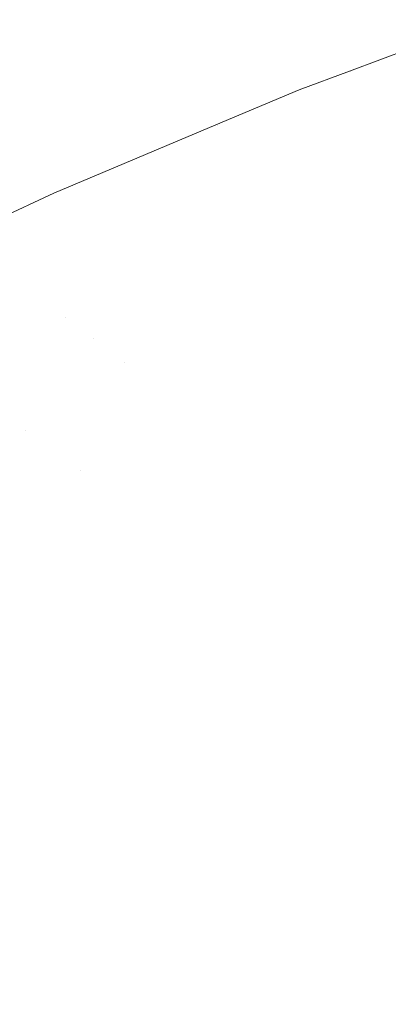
# Model space of a CAD drawing. Header units: centimetres. Extents: x -44.1 to 45.2, y 4.2 to 6.
# Tile 87 of 256: x -44.0202 to -44.0093, y 5.9562 to 5.9855. Entities that reach past the tile are written whole.
import ezdxf

# ---------------------------------------------------------------- set-up
doc = ezdxf.new("R2010")
doc.units = ezdxf.units.CM
doc.header["$LTSCALE"] = 2.54
doc.layers.add('Lucido design-1', color=7, linetype='Continuous')

# ---------------------------------------------------------------- blocks, each defined once
blk = doc.blocks.new('Gruppo-4-1')
at = {"color": 7, "linetype": 'Continuous', "lineweight": 9}
for points, invisible_edges in [([(-44.010371, 5.983972, -2276.319046), (-44.006287, 5.98551, -2276.319046), (-44.006317, 5.985519, -2276.32217), (-44.010407, 5.983988, -2276.32217)], 11), ([(-44.006317, 5.985519, -2276.92217), (-44.010407, 5.983988, -2276.92217), (-44.010407, 5.983988, -2276.32217), (-44.006317, 5.985519, -2276.32217)], 10), ([(-44.010407, 5.983988, -2276.92217), (-44.006317, 5.985519, -2276.92217), (-44.006287, 5.98551, -2276.925294), (-44.010371, 5.983972, -2276.925294)], 14), ([(-44.010238, 5.983849, -2276.315926), (-44.006159, 5.985385, -2276.315926), (-44.006287, 5.98551, -2276.319046), (-44.010371, 5.983972, -2276.319046)], 15), ([(-44.010371, 5.983972, -2276.925294), (-44.006287, 5.98551, -2276.925294), (-44.006159, 5.985385, -2276.928414), (-44.010238, 5.983849, -2276.928414)], 15), ([(-44.010015, 5.983645, -2276.312816), (-44.005946, 5.985177, -2276.312816), (-44.006159, 5.985385, -2276.315926), (-44.010238, 5.983849, -2276.315926)], 15), ([(-44.010238, 5.983849, -2276.928414), (-44.006159, 5.985385, -2276.928414), (-44.005946, 5.985177, -2276.931524), (-44.010015, 5.983645, -2276.931524)], 15), ([(-44.009705, 5.983361, -2276.309719), (-44.00565, 5.984887, -2276.309719), (-44.005946, 5.985177, -2276.312816), (-44.010015, 5.983645, -2276.312816)], 15), ([(-44.010015, 5.983645, -2276.931524), (-44.005946, 5.985177, -2276.931524), (-44.00565, 5.984887, -2276.934621), (-44.009705, 5.983361, -2276.934621)], 15), ([(-44.009307, 5.982996, -2276.30664), (-44.00527, 5.984516, -2276.30664), (-44.00565, 5.984887, -2276.309719), (-44.009705, 5.983361, -2276.309719)], 15), ([(-44.009705, 5.983361, -2276.934621), (-44.00565, 5.984887, -2276.934621), (-44.00527, 5.984516, -2276.9377), (-44.009307, 5.982996, -2276.9377)], 15), ([(-44.008823, 5.982553, -2276.303583), (-44.004808, 5.984064, -2276.303583), (-44.00527, 5.984516, -2276.30664), (-44.009307, 5.982996, -2276.30664)], 15), ([(-44.009307, 5.982996, -2276.9377), (-44.00527, 5.984516, -2276.9377), (-44.004808, 5.984064, -2276.940757), (-44.008823, 5.982553, -2276.940757)], 15), ([(-44.014346, 5.982378, -2276.319046), (-44.010371, 5.983972, -2276.319046), (-44.011906, 5.983427, -2276.32217)], 11), ([(-44.010371, 5.983972, -2276.319046), (-44.014346, 5.982378, -2276.319046), (-44.014207, 5.982258, -2276.315926), (-44.010238, 5.983849, -2276.315926)], 15), ([(-44.011906, 5.983427, -2276.92217), (-44.010371, 5.983972, -2276.925294), (-44.014346, 5.982378, -2276.925294)], 11), ([(-44.010238, 5.983849, -2276.928414), (-44.014207, 5.982258, -2276.928414), (-44.014346, 5.982378, -2276.925294), (-44.010371, 5.983972, -2276.925294)], 15), ([(-44.010238, 5.983849, -2276.315926), (-44.014207, 5.982258, -2276.315926), (-44.013975, 5.982058, -2276.312816), (-44.010015, 5.983645, -2276.312816)], 15), ([(-44.010015, 5.983645, -2276.931524), (-44.013975, 5.982058, -2276.931524), (-44.014207, 5.982258, -2276.928414), (-44.010238, 5.983849, -2276.928414)], 15), ([(-44.010371, 5.983972, -2276.319046), (-44.010407, 5.983988, -2276.32217), (-44.011906, 5.983427, -2276.32217)], 9), ([(-44.010407, 5.983988, -2276.92217), (-44.011906, 5.983427, -2276.92217), (-44.011906, 5.983427, -2276.32217), (-44.010407, 5.983988, -2276.32217)], 10), ([(-44.011906, 5.983427, -2276.92217), (-44.010407, 5.983988, -2276.92217), (-44.010371, 5.983972, -2276.925294)], 10), ([(-44.010015, 5.983645, -2276.312816), (-44.013975, 5.982058, -2276.312816), (-44.01365, 5.981779, -2276.309719), (-44.009705, 5.983361, -2276.309719)], 15), ([(-44.009705, 5.983361, -2276.934621), (-44.01365, 5.981779, -2276.934621), (-44.013975, 5.982058, -2276.931524), (-44.010015, 5.983645, -2276.931524)], 15), ([(-44.011906, 5.983427, -2276.32217), (-44.014379, 5.982385, -2276.32217), (-44.014346, 5.982378, -2276.319046)], 10), ([(-44.014379, 5.982385, -2276.32217), (-44.011906, 5.983427, -2276.32217), (-44.011906, 5.983427, -2276.92217), (-44.014379, 5.982385, -2276.92217)], 10), ([(-44.014346, 5.982378, -2276.925294), (-44.014379, 5.982385, -2276.92217), (-44.011906, 5.983427, -2276.92217)], 9), ([(-44.009705, 5.983361, -2276.309719), (-44.01365, 5.981779, -2276.309719), (-44.013235, 5.981421, -2276.30664), (-44.009307, 5.982996, -2276.30664)], 15), ([(-44.009307, 5.982996, -2276.9377), (-44.013235, 5.981421, -2276.9377), (-44.01365, 5.981779, -2276.934621), (-44.009705, 5.983361, -2276.934621)], 15), ([(-44.009307, 5.982996, -2276.30664), (-44.013235, 5.981421, -2276.30664), (-44.012731, 5.980986, -2276.303583), (-44.008823, 5.982553, -2276.303583)], 15), ([(-44.008823, 5.982553, -2276.940757), (-44.012731, 5.980986, -2276.940757), (-44.013235, 5.981421, -2276.9377), (-44.009307, 5.982996, -2276.9377)], 15), ([(-44.018209, 5.980733, -2276.319046), (-44.014346, 5.982378, -2276.319046), (-44.014379, 5.982385, -2276.32217), (-44.019196, 5.980357, -2276.32217)], 11), ([(-44.014379, 5.982385, -2276.92217), (-44.019196, 5.980357, -2276.92217), (-44.019196, 5.980357, -2276.32217), (-44.014379, 5.982385, -2276.32217)], 10), ([(-44.019196, 5.980357, -2276.92217), (-44.014379, 5.982385, -2276.92217), (-44.014346, 5.982378, -2276.925294), (-44.018209, 5.980733, -2276.925294)], 14), ([(-44.018064, 5.980615, -2276.315926), (-44.014207, 5.982258, -2276.315926), (-44.014346, 5.982378, -2276.319046), (-44.018209, 5.980733, -2276.319046)], 15), ([(-44.018209, 5.980733, -2276.925294), (-44.014346, 5.982378, -2276.925294), (-44.014207, 5.982258, -2276.928414), (-44.018064, 5.980615, -2276.928414)], 15), ([(-44.008823, 5.982553, -2276.303583), (-44.012731, 5.980986, -2276.303583), (-44.012137, 5.980475, -2276.300554), (-44.008255, 5.982031, -2276.300554)], 15), ([(-44.008255, 5.982031, -2276.943786), (-44.012137, 5.980475, -2276.943786), (-44.012731, 5.980986, -2276.940757), (-44.008823, 5.982553, -2276.940757)], 15), ([(-44.017822, 5.980419, -2276.312816), (-44.013975, 5.982058, -2276.312816), (-44.014207, 5.982258, -2276.315926), (-44.018064, 5.980615, -2276.315926)], 15), ([(-44.018064, 5.980615, -2276.928414), (-44.014207, 5.982258, -2276.928414), (-44.013975, 5.982058, -2276.931524), (-44.017822, 5.980419, -2276.931524)], 15), ([(-44.017485, 5.980145, -2276.309719), (-44.01365, 5.981779, -2276.309719), (-44.013975, 5.982058, -2276.312816), (-44.017822, 5.980419, -2276.312816)], 15), ([(-44.017822, 5.980419, -2276.931524), (-44.013975, 5.982058, -2276.931524), (-44.01365, 5.981779, -2276.934621), (-44.017485, 5.980145, -2276.934621)], 15), ([(-44.017053, 5.979794, -2276.30664), (-44.013235, 5.981421, -2276.30664), (-44.01365, 5.981779, -2276.309719), (-44.017485, 5.980145, -2276.309719)], 15), ([(-44.017485, 5.980145, -2276.934621), (-44.01365, 5.981779, -2276.934621), (-44.013235, 5.981421, -2276.9377), (-44.017053, 5.979794, -2276.9377)], 15), ([(-44.008255, 5.982031, -2276.300554), (-44.012137, 5.980475, -2276.300554), (-44.011458, 5.979889, -2276.297555), (-44.007603, 5.981434, -2276.297555)], 15), ([(-44.007603, 5.981434, -2276.946785), (-44.011458, 5.979889, -2276.946785), (-44.012137, 5.980475, -2276.943786), (-44.008255, 5.982031, -2276.943786)], 15), ([(-44.016528, 5.979368, -2276.303583), (-44.012731, 5.980986, -2276.303583), (-44.013235, 5.981421, -2276.30664), (-44.017053, 5.979794, -2276.30664)], 15), ([(-44.017053, 5.979794, -2276.9377), (-44.013235, 5.981421, -2276.9377), (-44.012731, 5.980986, -2276.940757), (-44.016528, 5.979368, -2276.940757)], 15), ([(-44.007603, 5.981434, -2276.297555), (-44.011458, 5.979889, -2276.297555), (-44.010693, 5.97923, -2276.29459), (-44.00687, 5.980763, -2276.29459)], 15), ([(-44.00687, 5.980763, -2276.94975), (-44.010693, 5.97923, -2276.94975), (-44.011458, 5.979889, -2276.946785), (-44.007603, 5.981434, -2276.946785)], 15), ([(-44.015911, 5.978867, -2276.300554), (-44.012137, 5.980475, -2276.300554), (-44.012731, 5.980986, -2276.303583), (-44.016528, 5.979368, -2276.303583)], 15), ([(-44.016528, 5.979368, -2276.940757), (-44.012731, 5.980986, -2276.940757), (-44.012137, 5.980475, -2276.943786), (-44.015911, 5.978867, -2276.943786)], 15), ([(-44.021958, 5.979038, -2276.319046), (-44.018209, 5.980733, -2276.319046), (-44.019196, 5.980357, -2276.32217)], 11), ([(-44.018209, 5.980733, -2276.319046), (-44.021958, 5.979038, -2276.319046), (-44.021807, 5.978923, -2276.315926), (-44.018064, 5.980615, -2276.315926)], 15), ([(-44.019196, 5.980357, -2276.92217), (-44.018209, 5.980733, -2276.925294), (-44.021958, 5.979038, -2276.925294)], 11), ([(-44.018064, 5.980615, -2276.928414), (-44.021807, 5.978923, -2276.928414), (-44.021958, 5.979038, -2276.925294), (-44.018209, 5.980733, -2276.925294)], 15), ([(-44.018064, 5.980615, -2276.315926), (-44.021807, 5.978923, -2276.315926), (-44.021556, 5.978731, -2276.312816), (-44.017822, 5.980419, -2276.312816)], 15), ([(-44.017822, 5.980419, -2276.931524), (-44.021556, 5.978731, -2276.931524), (-44.021807, 5.978923, -2276.928414), (-44.018064, 5.980615, -2276.928414)], 15), ([(-44.00687, 5.980763, -2276.29459), (-44.010693, 5.97923, -2276.29459), (-44.009846, 5.9785, -2276.291665), (-44.006058, 5.980018, -2276.291665)], 15), ([(-44.006058, 5.980018, -2276.952675), (-44.009846, 5.9785, -2276.952675), (-44.010693, 5.97923, -2276.94975), (-44.00687, 5.980763, -2276.94975)], 15), ([(-44.019196, 5.980357, -2276.32217), (-44.021993, 5.979044, -2276.32217), (-44.021958, 5.979038, -2276.319046)], 10), ([(-44.021993, 5.979044, -2276.32217), (-44.019196, 5.980357, -2276.32217), (-44.019196, 5.980357, -2276.92217), (-44.021993, 5.979044, -2276.92217)], 10), ([(-44.021958, 5.979038, -2276.925294), (-44.021993, 5.979044, -2276.92217), (-44.019196, 5.980357, -2276.92217)], 9), ([(-44.017822, 5.980419, -2276.312816), (-44.021556, 5.978731, -2276.312816), (-44.021206, 5.978463, -2276.309719), (-44.017485, 5.980145, -2276.309719)], 15), ([(-44.017485, 5.980145, -2276.934621), (-44.021206, 5.978463, -2276.934621), (-44.021556, 5.978731, -2276.931524), (-44.017822, 5.980419, -2276.931524)], 15), ([(-44.015203, 5.978293, -2276.297555), (-44.011458, 5.979889, -2276.297555), (-44.012137, 5.980475, -2276.300554), (-44.015911, 5.978867, -2276.300554)], 15), ([(-44.015911, 5.978867, -2276.943786), (-44.012137, 5.980475, -2276.943786), (-44.011458, 5.979889, -2276.946785), (-44.015203, 5.978293, -2276.946785)], 15), ([(-44.017485, 5.980145, -2276.309719), (-44.021206, 5.978463, -2276.309719), (-44.020758, 5.97812, -2276.30664), (-44.017053, 5.979794, -2276.30664)], 15), ([(-44.017053, 5.979794, -2276.9377), (-44.020758, 5.97812, -2276.9377), (-44.021206, 5.978463, -2276.934621), (-44.017485, 5.980145, -2276.934621)], 15), ([(-44.006058, 5.980018, -2276.291665), (-44.009846, 5.9785, -2276.291665), (-44.008918, 5.977701, -2276.288781), (-44.00517, 5.979204, -2276.288781)], 15), ([(-44.00517, 5.979204, -2276.955559), (-44.008918, 5.977701, -2276.955559), (-44.009846, 5.9785, -2276.952675), (-44.006058, 5.980018, -2276.952675)], 15), ([(-44.017053, 5.979794, -2276.30664), (-44.020758, 5.97812, -2276.30664), (-44.020213, 5.977702, -2276.303583), (-44.016528, 5.979368, -2276.303583)], 15), ([(-44.016528, 5.979368, -2276.940757), (-44.020213, 5.977702, -2276.940757), (-44.020758, 5.97812, -2276.9377), (-44.017053, 5.979794, -2276.9377)], 15), ([(-44.014408, 5.977647, -2276.29459), (-44.010693, 5.97923, -2276.29459), (-44.011458, 5.979889, -2276.297555), (-44.015203, 5.978293, -2276.297555)], 15), ([(-44.015203, 5.978293, -2276.946785), (-44.011458, 5.979889, -2276.946785), (-44.010693, 5.97923, -2276.94975), (-44.014408, 5.977647, -2276.94975)], 15), ([(-44.016528, 5.979368, -2276.303583), (-44.020213, 5.977702, -2276.303583), (-44.019573, 5.977212, -2276.300554), (-44.015911, 5.978867, -2276.300554)], 15), ([(-44.015911, 5.978867, -2276.943786), (-44.019573, 5.977212, -2276.943786), (-44.020213, 5.977702, -2276.940757), (-44.016528, 5.979368, -2276.940757)], 15), ([(-44.013526, 5.976932, -2276.291665), (-44.009846, 5.9785, -2276.291665), (-44.010693, 5.97923, -2276.29459), (-44.014408, 5.977647, -2276.29459)], 15), ([(-44.014408, 5.977647, -2276.94975), (-44.010693, 5.97923, -2276.94975), (-44.009846, 5.9785, -2276.952675), (-44.013526, 5.976932, -2276.952675)], 15), ([(-44.015911, 5.978867, -2276.300554), (-44.019573, 5.977212, -2276.300554), (-44.018838, 5.97665, -2276.297555), (-44.015203, 5.978293, -2276.297555)], 15), ([(-44.015203, 5.978293, -2276.946785), (-44.018838, 5.97665, -2276.946785), (-44.019573, 5.977212, -2276.943786), (-44.015911, 5.978867, -2276.943786)], 15), ([(-44.015203, 5.978293, -2276.297555), (-44.018838, 5.97665, -2276.297555), (-44.018013, 5.976018, -2276.29459), (-44.014408, 5.977647, -2276.29459)], 15), ([(-44.014408, 5.977647, -2276.94975), (-44.018013, 5.976018, -2276.94975), (-44.018838, 5.97665, -2276.946785), (-44.015203, 5.978293, -2276.946785)], 15), ([(-44.012561, 5.976149, -2276.288781), (-44.008918, 5.977701, -2276.288781), (-44.009846, 5.9785, -2276.291665), (-44.013526, 5.976932, -2276.291665)], 15), ([(-44.013526, 5.976932, -2276.952675), (-44.009846, 5.9785, -2276.952675), (-44.008918, 5.977701, -2276.955559), (-44.012561, 5.976149, -2276.955559)], 15), ([(-44.020758, 5.97812, -2276.9377), (-44.020213, 5.977702, -2276.940757), (-44.023784, 5.975992, -2276.940757), (-44.024349, 5.976401, -2276.9377)], 15), ([(-44.023121, 5.975513, -2276.943786), (-44.023784, 5.975992, -2276.940757), (-44.020213, 5.977702, -2276.940757), (-44.019573, 5.977212, -2276.943786)], 15), ([(-44.023465, 5.975762, -2276.302065), (-44.023121, 5.975513, -2276.300554), (-44.019573, 5.977212, -2276.300554), (-44.020213, 5.977702, -2276.303583)], 15), ([(-44.011515, 5.9753, -2276.285944), (-44.007913, 5.976835, -2276.285944), (-44.008918, 5.977701, -2276.288781), (-44.012561, 5.976149, -2276.288781)], 15), ([(-44.012561, 5.976149, -2276.955559), (-44.008918, 5.977701, -2276.955559), (-44.007913, 5.976835, -2276.958396), (-44.011515, 5.9753, -2276.958396)], 15), ([(-44.014408, 5.977647, -2276.29459), (-44.018013, 5.976018, -2276.29459), (-44.017098, 5.975318, -2276.291665), (-44.013526, 5.976932, -2276.291665)], 15), ([(-44.013526, 5.976932, -2276.952675), (-44.017098, 5.975318, -2276.952675), (-44.018013, 5.976018, -2276.94975), (-44.014408, 5.977647, -2276.94975)], 15), ([(-44.019573, 5.977212, -2276.300554), (-44.023121, 5.975513, -2276.300554), (-44.022753, 5.975247, -2276.29905)], 11), ([(-44.019573, 5.977212, -2276.943786), (-44.018838, 5.97665, -2276.946785), (-44.022361, 5.974963, -2276.946785), (-44.023121, 5.975513, -2276.943786)], 15), ([(-44.022753, 5.975247, -2276.29905), (-44.022361, 5.974963, -2276.297555), (-44.018838, 5.97665, -2276.297555), (-44.019573, 5.977212, -2276.300554)], 15), ([(-44.013526, 5.976932, -2276.291665), (-44.017098, 5.975318, -2276.291665), (-44.016096, 5.974551, -2276.288781), (-44.012561, 5.976149, -2276.288781)], 15), ([(-44.012561, 5.976149, -2276.955559), (-44.016096, 5.974551, -2276.955559), (-44.017098, 5.975318, -2276.952675), (-44.013526, 5.976932, -2276.952675)], 15), ([(-44.010391, 5.974388, -2276.283155), (-44.006833, 5.975904, -2276.283155), (-44.007913, 5.976835, -2276.285944), (-44.011515, 5.9753, -2276.285944)], 15), ([(-44.011515, 5.9753, -2276.958396), (-44.007913, 5.976835, -2276.958396), (-44.006833, 5.975904, -2276.961185), (-44.010391, 5.974388, -2276.961185)], 15), ([(-44.018838, 5.97665, -2276.297555), (-44.022361, 5.974963, -2276.297555), (-44.021945, 5.974663, -2276.296068)], 11), ([(-44.021945, 5.974663, -2276.948272), (-44.022361, 5.974963, -2276.946785), (-44.018838, 5.97665, -2276.946785)], 11), ([(-44.021945, 5.974663, -2276.296068), (-44.021506, 5.974345, -2276.29459), (-44.018013, 5.976018, -2276.29459), (-44.018838, 5.97665, -2276.297555)], 15), ([(-44.018838, 5.97665, -2276.946785), (-44.018013, 5.976018, -2276.94975), (-44.021506, 5.974345, -2276.94975), (-44.021945, 5.974663, -2276.948272)], 15), ([(-44.018013, 5.976018, -2276.29459), (-44.021506, 5.974345, -2276.29459), (-44.021044, 5.974011, -2276.293122)], 11), ([(-44.021044, 5.974011, -2276.951217), (-44.021506, 5.974345, -2276.94975), (-44.018013, 5.976018, -2276.94975)], 11), ([(-44.021044, 5.974011, -2276.293122), (-44.020559, 5.97366, -2276.291665), (-44.017098, 5.975318, -2276.291665), (-44.018013, 5.976018, -2276.29459)], 15), ([(-44.018013, 5.976018, -2276.94975), (-44.017098, 5.975318, -2276.952675), (-44.020559, 5.97366, -2276.952675), (-44.021044, 5.974011, -2276.951217)], 15), ([(-44.012561, 5.976149, -2276.288781), (-44.016096, 5.974551, -2276.288781), (-44.015011, 5.97372, -2276.285944), (-44.011515, 5.9753, -2276.285944)], 15), ([(-44.011515, 5.9753, -2276.958396), (-44.015011, 5.97372, -2276.958396), (-44.016096, 5.974551, -2276.955559), (-44.012561, 5.976149, -2276.955559)], 15), ([(-44.009192, 5.973414, -2276.280418), (-44.00568, 5.97491, -2276.280418), (-44.006833, 5.975904, -2276.283155), (-44.010391, 5.974388, -2276.283155)], 15), ([(-44.010391, 5.974388, -2276.961185), (-44.006833, 5.975904, -2276.961185), (-44.00568, 5.97491, -2276.963922), (-44.009192, 5.973414, -2276.963922)], 15), ([(-44.017098, 5.975318, -2276.291665), (-44.020559, 5.97366, -2276.291665), (-44.020052, 5.973293, -2276.290218)], 11), ([(-44.020052, 5.973293, -2276.954122), (-44.020559, 5.97366, -2276.952675), (-44.017098, 5.975318, -2276.952675)], 11), ([(-44.020052, 5.973293, -2276.290218), (-44.019522, 5.97291, -2276.288781), (-44.016096, 5.974551, -2276.288781), (-44.017098, 5.975318, -2276.291665)], 15), ([(-44.017098, 5.975318, -2276.952675), (-44.016096, 5.974551, -2276.955559), (-44.019522, 5.97291, -2276.955559), (-44.020052, 5.973293, -2276.954122)], 15), ([(-44.011515, 5.9753, -2276.285944), (-44.015011, 5.97372, -2276.285944), (-44.013844, 5.972827, -2276.283155), (-44.010391, 5.974388, -2276.283155)], 15), ([(-44.010391, 5.974388, -2276.961185), (-44.013844, 5.972827, -2276.961185), (-44.015011, 5.97372, -2276.958396), (-44.011515, 5.9753, -2276.958396)], 15), ([(-44.018399, 5.972098, -2276.285944), (-44.015011, 5.97372, -2276.285944), (-44.016096, 5.974551, -2276.288781), (-44.019522, 5.97291, -2276.288781)], 15), ([(-44.019522, 5.97291, -2276.955559), (-44.016096, 5.974551, -2276.955559), (-44.015011, 5.97372, -2276.958396), (-44.018399, 5.972098, -2276.958396)], 15), ([(-44.010391, 5.974388, -2276.283155), (-44.013844, 5.972827, -2276.283155), (-44.0126, 5.971874, -2276.280418), (-44.009192, 5.973414, -2276.280418)], 15), ([(-44.009192, 5.973414, -2276.963922), (-44.0126, 5.971874, -2276.963922), (-44.013844, 5.972827, -2276.961185), (-44.010391, 5.974388, -2276.961185)], 15), ([(-44.020052, 5.973293, -2276.290218), (-44.020559, 5.97366, -2276.291665), (-44.023909, 5.971963, -2276.291665), (-44.023385, 5.971605, -2276.290218)], 15), ([(-44.023385, 5.971605, -2276.954122), (-44.023909, 5.971963, -2276.952675), (-44.020559, 5.97366, -2276.952675), (-44.020052, 5.973293, -2276.954122)], 15), ([(-44.017191, 5.971224, -2276.283155), (-44.013844, 5.972827, -2276.283155), (-44.015011, 5.97372, -2276.285944), (-44.018399, 5.972098, -2276.285944)], 15), ([(-44.018399, 5.972098, -2276.958396), (-44.015011, 5.97372, -2276.958396), (-44.013844, 5.972827, -2276.961185), (-44.017191, 5.971224, -2276.961185)], 15), ([(-44.023385, 5.971605, -2276.290218), (-44.022838, 5.971231, -2276.288781), (-44.019522, 5.97291, -2276.288781), (-44.020052, 5.973293, -2276.290218)], 15), ([(-44.020052, 5.973293, -2276.954122), (-44.019522, 5.97291, -2276.955559), (-44.022838, 5.971231, -2276.955559), (-44.023385, 5.971605, -2276.954122)], 15), ([(-44.009192, 5.973414, -2276.280418), (-44.0126, 5.971874, -2276.280418), (-44.01128, 5.970863, -2276.277736), (-44.00792, 5.972382, -2276.277736)], 15), ([(-44.00792, 5.972382, -2276.966604), (-44.01128, 5.970863, -2276.966604), (-44.0126, 5.971874, -2276.963922), (-44.009192, 5.973414, -2276.963922)], 15), ([(-44.019522, 5.97291, -2276.288781), (-44.022838, 5.971231, -2276.288781), (-44.022269, 5.970841, -2276.287357)], 11), ([(-44.018399, 5.972098, -2276.958396), (-44.021677, 5.970437, -2276.958396), (-44.022838, 5.971231, -2276.955559), (-44.019522, 5.97291, -2276.955559)], 15), ([(-44.022269, 5.970841, -2276.287357), (-44.021677, 5.970437, -2276.285944), (-44.018399, 5.972098, -2276.285944), (-44.019522, 5.97291, -2276.288781)], 15), ([(-44.015902, 5.970292, -2276.280418), (-44.0126, 5.971874, -2276.280418), (-44.013844, 5.972827, -2276.283155), (-44.017191, 5.971224, -2276.283155)], 15), ([(-44.017191, 5.971224, -2276.961185), (-44.013844, 5.972827, -2276.961185), (-44.0126, 5.971874, -2276.963922), (-44.015902, 5.970292, -2276.963922)], 15), ([(-44.00792, 5.972382, -2276.277736), (-44.01128, 5.970863, -2276.277736), (-44.009889, 5.969798, -2276.275111), (-44.00658, 5.971294, -2276.275111)], 15), ([(-44.00658, 5.971294, -2276.969229), (-44.009889, 5.969798, -2276.969229), (-44.01128, 5.970863, -2276.966604), (-44.00792, 5.972382, -2276.966604)], 15), ([(-44.018399, 5.972098, -2276.285944), (-44.021677, 5.970437, -2276.285944), (-44.021064, 5.970018, -2276.284543)], 11), ([(-44.021064, 5.970018, -2276.959797), (-44.021677, 5.970437, -2276.958396), (-44.018399, 5.972098, -2276.958396)], 11), ([(-44.021064, 5.970018, -2276.284543), (-44.020429, 5.969584, -2276.283155), (-44.017191, 5.971224, -2276.283155), (-44.018399, 5.972098, -2276.285944)], 15), ([(-44.018399, 5.972098, -2276.958396), (-44.017191, 5.971224, -2276.961185), (-44.020429, 5.969584, -2276.961185), (-44.021064, 5.970018, -2276.959797)], 15), ([(-44.014536, 5.969304, -2276.277736), (-44.01128, 5.970863, -2276.277736), (-44.0126, 5.971874, -2276.280418), (-44.015902, 5.970292, -2276.280418)], 15), ([(-44.015902, 5.970292, -2276.963922), (-44.0126, 5.971874, -2276.963922), (-44.01128, 5.970863, -2276.966604), (-44.014536, 5.969304, -2276.966604)], 15), ([(-44.017191, 5.971224, -2276.283155), (-44.020429, 5.969584, -2276.283155), (-44.019098, 5.968673, -2276.280418), (-44.015902, 5.970292, -2276.280418)], 15), ([(-44.015902, 5.970292, -2276.963922), (-44.019098, 5.968673, -2276.963922), (-44.020429, 5.969584, -2276.961185), (-44.017191, 5.971224, -2276.961185)], 15), ([(-44.00658, 5.971294, -2276.275111), (-44.009889, 5.969798, -2276.275111), (-44.00843, 5.968681, -2276.272546), (-44.005173, 5.970153, -2276.272546)], 15), ([(-44.005173, 5.970153, -2276.971794), (-44.00843, 5.968681, -2276.971794), (-44.009889, 5.969798, -2276.969229), (-44.00658, 5.971294, -2276.969229)], 15), ([(-44.013096, 5.968263, -2276.275111), (-44.009889, 5.969798, -2276.275111), (-44.01128, 5.970863, -2276.277736), (-44.014536, 5.969304, -2276.277736)], 15), ([(-44.014536, 5.969304, -2276.966604), (-44.01128, 5.970863, -2276.966604), (-44.009889, 5.969798, -2276.969229), (-44.013096, 5.968263, -2276.969229)], 15), ([(-44.015902, 5.970292, -2276.280418), (-44.019098, 5.968673, -2276.280418), (-44.017687, 5.967708, -2276.277736), (-44.014536, 5.969304, -2276.277736)], 15), ([(-44.014536, 5.969304, -2276.966604), (-44.017687, 5.967708, -2276.966604), (-44.019098, 5.968673, -2276.963922), (-44.015902, 5.970292, -2276.963922)], 15), ([(-44.011585, 5.96717, -2276.272546), (-44.00843, 5.968681, -2276.272546), (-44.009889, 5.969798, -2276.275111), (-44.013096, 5.968263, -2276.275111)], 15), ([(-44.013096, 5.968263, -2276.969229), (-44.009889, 5.969798, -2276.969229), (-44.00843, 5.968681, -2276.971794), (-44.011585, 5.96717, -2276.971794)], 15), ([(-44.022884, 5.967471, -2276.28178), (-44.022187, 5.96702, -2276.280418), (-44.019098, 5.968673, -2276.280418), (-44.020429, 5.969584, -2276.283155)], 15), ([(-44.020429, 5.969584, -2276.961185), (-44.019098, 5.968673, -2276.963922), (-44.022187, 5.96702, -2276.963922), (-44.022884, 5.967471, -2276.96256)], 15), ([(-44.014536, 5.969304, -2276.277736), (-44.017687, 5.967708, -2276.277736), (-44.016199, 5.966691, -2276.275111), (-44.013096, 5.968263, -2276.275111)], 15), ([(-44.013096, 5.968263, -2276.969229), (-44.016199, 5.966691, -2276.969229), (-44.017687, 5.967708, -2276.966604), (-44.014536, 5.969304, -2276.966604)], 15), ([(-44.020732, 5.966078, -2276.277736), (-44.017687, 5.967708, -2276.277736), (-44.019098, 5.968673, -2276.280418), (-44.022187, 5.96702, -2276.280418)], 15), ([(-44.022187, 5.96702, -2276.963922), (-44.019098, 5.968673, -2276.963922), (-44.017687, 5.967708, -2276.966604), (-44.020732, 5.966078, -2276.966604)], 15), ([(-44.010007, 5.966029, -2276.270043), (-44.006906, 5.967515, -2276.270043), (-44.00843, 5.968681, -2276.272546), (-44.011585, 5.96717, -2276.272546)], 15), ([(-44.011585, 5.96717, -2276.971794), (-44.00843, 5.968681, -2276.971794), (-44.006906, 5.967515, -2276.974297), (-44.010007, 5.966029, -2276.974297)], 15), ([(-44.013096, 5.968263, -2276.275111), (-44.016199, 5.966691, -2276.275111), (-44.014639, 5.965623, -2276.272546), (-44.011585, 5.96717, -2276.272546)], 15), ([(-44.011585, 5.96717, -2276.971794), (-44.014639, 5.965623, -2276.971794), (-44.016199, 5.966691, -2276.969229), (-44.013096, 5.968263, -2276.969229)], 15), ([(-44.019199, 5.965085, -2276.275111), (-44.016199, 5.966691, -2276.275111), (-44.017687, 5.967708, -2276.277736), (-44.020732, 5.966078, -2276.277736)], 15), ([(-44.020732, 5.966078, -2276.966604), (-44.017687, 5.967708, -2276.966604), (-44.016199, 5.966691, -2276.969229), (-44.019199, 5.965085, -2276.969229)], 15), ([(-44.008367, 5.964843, -2276.267604), (-44.005321, 5.966301, -2276.267604), (-44.006906, 5.967515, -2276.270043), (-44.010007, 5.966029, -2276.270043)], 15), ([(-44.010007, 5.966029, -2276.974297), (-44.006906, 5.967515, -2276.974297), (-44.005321, 5.966301, -2276.976736), (-44.008367, 5.964843, -2276.976736)], 15), ([(-44.011585, 5.96717, -2276.272546), (-44.014639, 5.965623, -2276.272546), (-44.013009, 5.964509, -2276.270043), (-44.010007, 5.966029, -2276.270043)], 15), ([(-44.010007, 5.966029, -2276.974297), (-44.013009, 5.964509, -2276.974297), (-44.014639, 5.965623, -2276.971794), (-44.011585, 5.96717, -2276.971794)], 15), ([(-44.01759, 5.964043, -2276.272546), (-44.014639, 5.965623, -2276.272546), (-44.016199, 5.966691, -2276.275111), (-44.019199, 5.965085, -2276.275111)], 15), ([(-44.019199, 5.965085, -2276.969229), (-44.016199, 5.966691, -2276.969229), (-44.014639, 5.965623, -2276.971794), (-44.01759, 5.964043, -2276.971794)], 15), ([(-44.020732, 5.966078, -2276.277736), (-44.023671, 5.964416, -2276.277736), (-44.022093, 5.963449, -2276.275111), (-44.019199, 5.965085, -2276.275111)], 15), ([(-44.019199, 5.965085, -2276.969229), (-44.022093, 5.963449, -2276.969229), (-44.023671, 5.964416, -2276.966604), (-44.020732, 5.966078, -2276.966604)], 15), ([(-44.010007, 5.966029, -2276.270043), (-44.013009, 5.964509, -2276.270043), (-44.011314, 5.96335, -2276.267604), (-44.008367, 5.964843, -2276.267604)], 15), ([(-44.008367, 5.964843, -2276.976736), (-44.011314, 5.96335, -2276.976736), (-44.013009, 5.964509, -2276.974297), (-44.010007, 5.966029, -2276.974297)], 15), ([(-44.01591, 5.962956, -2276.270043), (-44.013009, 5.964509, -2276.270043), (-44.014639, 5.965623, -2276.272546), (-44.01759, 5.964043, -2276.272546)], 15), ([(-44.01759, 5.964043, -2276.971794), (-44.014639, 5.965623, -2276.971794), (-44.013009, 5.964509, -2276.974297), (-44.01591, 5.962956, -2276.974297)], 15), ([(-44.019199, 5.965085, -2276.275111), (-44.022093, 5.963449, -2276.275111), (-44.020438, 5.962433, -2276.272546), (-44.01759, 5.964043, -2276.272546)], 15), ([(-44.01759, 5.964043, -2276.971794), (-44.020438, 5.962433, -2276.971794), (-44.022093, 5.963449, -2276.969229), (-44.019199, 5.965085, -2276.969229)], 15), ([(-44.008367, 5.964843, -2276.267604), (-44.011314, 5.96335, -2276.267604), (-44.009558, 5.962148, -2276.26523), (-44.006666, 5.963613, -2276.26523)], 15), ([(-44.006666, 5.963613, -2276.979109), (-44.009558, 5.962148, -2276.979109), (-44.011314, 5.96335, -2276.976736), (-44.008367, 5.964843, -2276.976736)], 15), ([(-44.014163, 5.961824, -2276.267604), (-44.011314, 5.96335, -2276.267604), (-44.013009, 5.964509, -2276.270043), (-44.01591, 5.962956, -2276.270043)], 15), ([(-44.01591, 5.962956, -2276.974297), (-44.013009, 5.964509, -2276.974297), (-44.011314, 5.96335, -2276.976736), (-44.014163, 5.961824, -2276.976736)], 15), ([(-44.01759, 5.964043, -2276.272546), (-44.020438, 5.962433, -2276.272546), (-44.018709, 5.961373, -2276.270043), (-44.01591, 5.962956, -2276.270043)], 15), ([(-44.01591, 5.962956, -2276.974297), (-44.018709, 5.961373, -2276.974297), (-44.020438, 5.962433, -2276.971794), (-44.01759, 5.964043, -2276.971794)], 15), ([(-44.006666, 5.963613, -2276.26523), (-44.009558, 5.962148, -2276.26523), (-44.007744, 5.960908, -2276.262924), (-44.00491, 5.962343, -2276.262924)], 15), ([(-44.00491, 5.962343, -2276.981416), (-44.007744, 5.960908, -2276.981416), (-44.009558, 5.962148, -2276.979109), (-44.006666, 5.963613, -2276.979109)], 15), ([(-44.012352, 5.960652, -2276.26523), (-44.009558, 5.962148, -2276.26523), (-44.011314, 5.96335, -2276.267604), (-44.014163, 5.961824, -2276.267604)], 15), ([(-44.014163, 5.961824, -2276.976736), (-44.011314, 5.96335, -2276.976736), (-44.009558, 5.962148, -2276.979109), (-44.012352, 5.960652, -2276.979109)], 15), ([(-44.01591, 5.962956, -2276.270043), (-44.018709, 5.961373, -2276.270043), (-44.016912, 5.96027, -2276.267604), (-44.014163, 5.961824, -2276.267604)], 15), ([(-44.014163, 5.961824, -2276.976736), (-44.016912, 5.96027, -2276.976736), (-44.018709, 5.961373, -2276.974297), (-44.01591, 5.962956, -2276.974297)], 15), ([(-44.021407, 5.959764, -2276.270043), (-44.018709, 5.961373, -2276.270043), (-44.020438, 5.962433, -2276.272546), (-44.023182, 5.960796, -2276.272546)], 15), ([(-44.023182, 5.960796, -2276.971794), (-44.020438, 5.962433, -2276.971794), (-44.018709, 5.961373, -2276.974297), (-44.021407, 5.959764, -2276.974297)], 15), ([(-44.010482, 5.959442, -2276.262924), (-44.007744, 5.960908, -2276.262924), (-44.009558, 5.962148, -2276.26523), (-44.012352, 5.960652, -2276.26523)], 15), ([(-44.012352, 5.960652, -2276.979109), (-44.009558, 5.962148, -2276.979109), (-44.007744, 5.960908, -2276.981416), (-44.010482, 5.959442, -2276.981416)], 15), ([(-44.014163, 5.961824, -2276.267604), (-44.016912, 5.96027, -2276.267604), (-44.015049, 5.959128, -2276.26523), (-44.012352, 5.960652, -2276.26523)], 15), ([(-44.012352, 5.960652, -2276.979109), (-44.015049, 5.959128, -2276.979109), (-44.016912, 5.96027, -2276.976736), (-44.014163, 5.961824, -2276.976736)], 15), ([(-44.019561, 5.95869, -2276.267604), (-44.016912, 5.96027, -2276.267604), (-44.018709, 5.961373, -2276.270043), (-44.021407, 5.959764, -2276.270043)], 15), ([(-44.021407, 5.959764, -2276.974297), (-44.018709, 5.961373, -2276.974297), (-44.016912, 5.96027, -2276.976736), (-44.019561, 5.95869, -2276.976736)], 15), ([(-44.012352, 5.960652, -2276.26523), (-44.015049, 5.959128, -2276.26523), (-44.013125, 5.957948, -2276.262924), (-44.010482, 5.959442, -2276.262924)], 15), ([(-44.010482, 5.959442, -2276.981416), (-44.013125, 5.957948, -2276.981416), (-44.015049, 5.959128, -2276.979109), (-44.012352, 5.960652, -2276.979109)], 15), ([(-44.008557, 5.958195, -2276.260685), (-44.005876, 5.959631, -2276.260685), (-44.007744, 5.960908, -2276.262924), (-44.010482, 5.959442, -2276.262924)], 15), ([(-44.010482, 5.959442, -2276.981416), (-44.007744, 5.960908, -2276.981416), (-44.005876, 5.959631, -2276.983655), (-44.008557, 5.958195, -2276.983655)], 15), ([(-44.017647, 5.957578, -2276.26523), (-44.015049, 5.959128, -2276.26523), (-44.016912, 5.96027, -2276.267604), (-44.019561, 5.95869, -2276.267604)], 15), ([(-44.019561, 5.95869, -2276.976736), (-44.016912, 5.96027, -2276.976736), (-44.015049, 5.959128, -2276.979109), (-44.017647, 5.957578, -2276.979109)], 15), ([(-44.021407, 5.959764, -2276.270043), (-44.024003, 5.958131, -2276.270043), (-44.02211, 5.957087, -2276.267604), (-44.019561, 5.95869, -2276.267604)], 15), ([(-44.019561, 5.95869, -2276.976736), (-44.02211, 5.957087, -2276.976736), (-44.024003, 5.958131, -2276.974297), (-44.021407, 5.959764, -2276.974297)], 15), ([(-44.010482, 5.959442, -2276.262924), (-44.013125, 5.957948, -2276.262924), (-44.011144, 5.956733, -2276.260685), (-44.008557, 5.958195, -2276.260685)], 15), ([(-44.008557, 5.958195, -2276.983655), (-44.011144, 5.956733, -2276.983655), (-44.013125, 5.957948, -2276.981416), (-44.010482, 5.959442, -2276.981416)], 15), ([(-44.015671, 5.956429, -2276.262924), (-44.013125, 5.957948, -2276.262924), (-44.015049, 5.959128, -2276.26523), (-44.017647, 5.957578, -2276.26523)], 15), ([(-44.017647, 5.957578, -2276.979109), (-44.015049, 5.959128, -2276.979109), (-44.013125, 5.957948, -2276.981416), (-44.015671, 5.956429, -2276.981416)], 15), ([(-44.019561, 5.95869, -2276.267604), (-44.02211, 5.957087, -2276.267604), (-44.020148, 5.956005, -2276.26523), (-44.017647, 5.957578, -2276.26523)], 15), ([(-44.017647, 5.957578, -2276.979109), (-44.020148, 5.956005, -2276.979109), (-44.02211, 5.957087, -2276.976736), (-44.019561, 5.95869, -2276.976736)], 15), ([(-44.008557, 5.958195, -2276.260685), (-44.011144, 5.956733, -2276.260685), (-44.00911, 5.955486, -2276.258516), (-44.006581, 5.956916, -2276.258516)], 15), ([(-44.006581, 5.956916, -2276.985824), (-44.00911, 5.955486, -2276.985824), (-44.011144, 5.956733, -2276.983655), (-44.008557, 5.958195, -2276.983655)], 15), ([(-44.013637, 5.955246, -2276.260685), (-44.011144, 5.956733, -2276.260685), (-44.013125, 5.957948, -2276.262924), (-44.015671, 5.956429, -2276.262924)], 15), ([(-44.015671, 5.956429, -2276.981416), (-44.013125, 5.957948, -2276.981416), (-44.011144, 5.956733, -2276.983655), (-44.013637, 5.955246, -2276.983655)], 15), ([(-44.017647, 5.957578, -2276.26523), (-44.020148, 5.956005, -2276.26523), (-44.018122, 5.954887, -2276.262924), (-44.015671, 5.956429, -2276.262924)], 15), ([(-44.015671, 5.956429, -2276.981416), (-44.018122, 5.954887, -2276.981416), (-44.020148, 5.956005, -2276.979109), (-44.017647, 5.957578, -2276.979109)], 15), ([(-44.022551, 5.954411, -2276.26523), (-44.020148, 5.956005, -2276.26523), (-44.02211, 5.957087, -2276.267604), (-44.024559, 5.955462, -2276.267604)], 15), ([(-44.024559, 5.955462, -2276.976736), (-44.02211, 5.957087, -2276.976736), (-44.020148, 5.956005, -2276.979109), (-44.022551, 5.954411, -2276.979109)], 15), ([(-44.011549, 5.954031, -2276.258516), (-44.00911, 5.955486, -2276.258516), (-44.011144, 5.956733, -2276.260685), (-44.013637, 5.955246, -2276.260685)], 15), ([(-44.013637, 5.955246, -2276.983655), (-44.011144, 5.956733, -2276.983655), (-44.00911, 5.955486, -2276.985824), (-44.011549, 5.954031, -2276.985824)], 15), ([(-44.015671, 5.956429, -2276.262924), (-44.018122, 5.954887, -2276.262924), (-44.016036, 5.953737, -2276.260685), (-44.013637, 5.955246, -2276.260685)], 15), ([(-44.013637, 5.955246, -2276.983655), (-44.016036, 5.953737, -2276.983655), (-44.018122, 5.954887, -2276.981416), (-44.015671, 5.956429, -2276.981416)], 15)]:
    blk.add_3dface(points, dxfattribs=dict(at, invisible_edges=invisible_edges))
blk = doc.blocks.new('Gruppo-5-1')
at = {"color": 7}
blk.add_blockref('Gruppo-4-1', (0, 0), dxfattribs=at)

msp = doc.modelspace()

# ---------------------------------------------------------------- block references
at = {"layer": 'Lucido design-1', "color": 7}
msp.add_blockref('Gruppo-5-1', (0, 0), dxfattribs=at)

doc.saveas('drawing.dxf')
